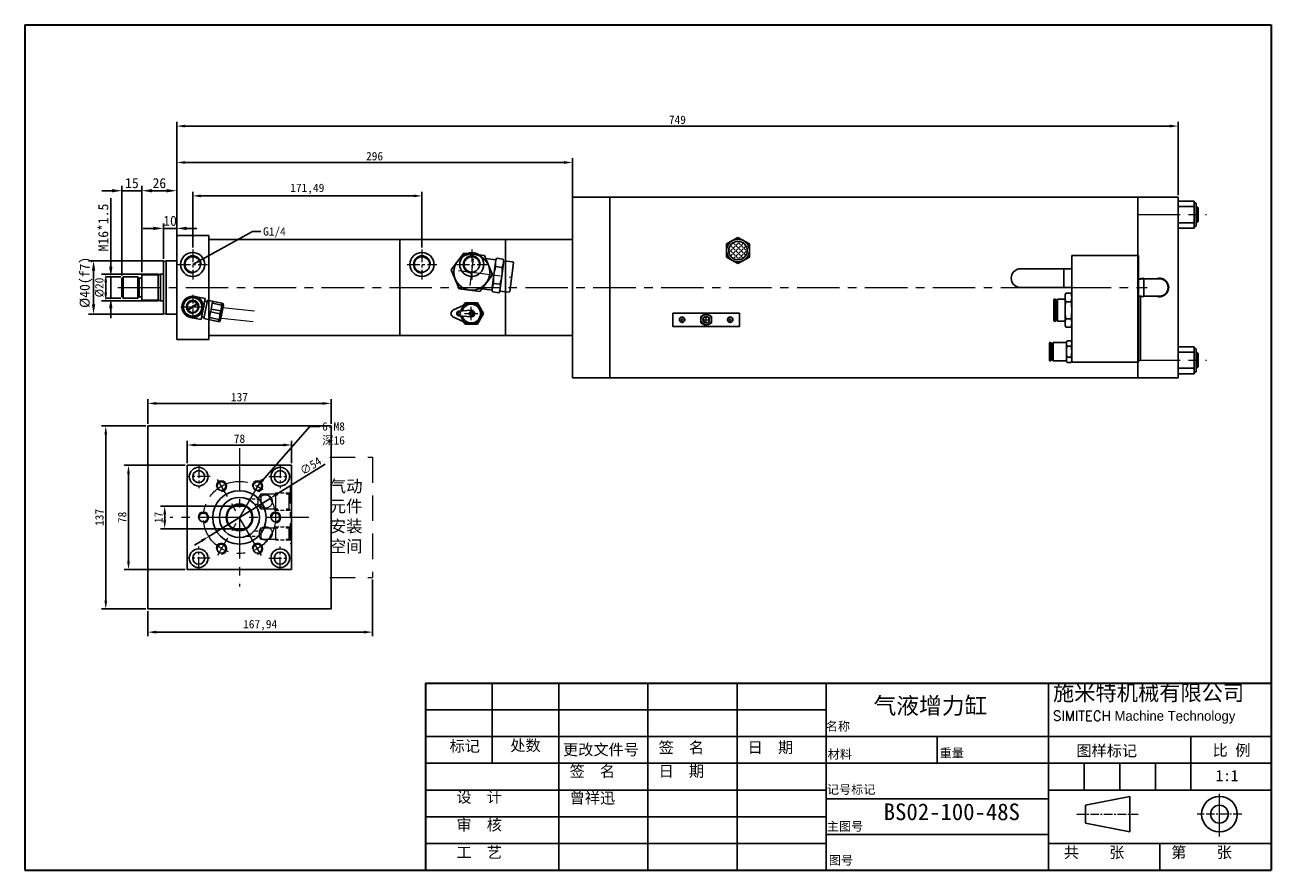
# Model space of a CAD drawing. Header units: millimetres. Extents: x 851 to 3615, y 7184 to 8197.
# Tile 6 of 6: x 2683 to 3615, y 7184 to 7816. Entities that reach past the tile are written whole.
import ezdxf

# ---------------------------------------------------------------- set-up
doc = ezdxf.new("R2010")
doc.units = ezdxf.units.MM
doc.header["$MEASUREMENT"] = 0
doc.linetypes.add('CENTER', pattern=[50.8, 31.75, -6.35, 6.35, -6.35])
doc.linetypes.add('DASHED', pattern=[19.05, 12.7, -6.35])
doc.layers.get('Defpoints').update_dxf_attribs({"lineweight": 25})
for name, color, linetype, lineweight in [('图层1', 7, 'Continuous', 25), ('图层2', 3, 'CENTER', 13), ('图层3', 2, 'Continuous', 13), ('图层4', 1, 'Continuous', 30), ('图层5', 5, 'DASHED', 13), ('图层7', 4, 'Continuous', 13)]:
    doc.layers.add(name, color=color, linetype=linetype, lineweight=lineweight)
doc.dimstyles.new('ISO-25', dxfattribs={"dimscale": 2, "dimtxt": 2.5, "dimasz": 2.5, "dimexe": 1.25, "dimexo": 0.625, "dimtad": 1, "dimtxsty": 'Standard', "dimcen": 2.5, "dimadec": 0, "dimazin": 0, "dimtfac": 1, "dimtmove": 0, "dimatfit": 3, "dimfxl": 0, "dimarcsym": 0})

# ---------------------------------------------------------------- blocks, each defined once
blk = doc.blocks.new('*D105')
at = {"layer": 'Defpoints', "color": 0, "transparency": 16777216}
for p in [(3545.9, 7740.41), (3545.9, 7687.12), (2796.9, 7656.62)]:
    blk.add_point(p, dxfattribs=at)
at = {"layer": '图层3', "color": 0, "lineweight": -2, "transparency": 16777216}
for p, q in [((2796.9, 7658.19), (2796.9, 7743.54)), ((2803.15, 7740.41), (3539.65, 7740.41)), ((3545.9, 7688.69), (3545.9, 7743.54))]:
    blk.add_line(p, q, dxfattribs=at)
at = {"layer": '图层3', "color": 0, "transparency": 16777216}
for points in [[(2803.15, 7741.45), (2803.15, 7739.37), (2796.9, 7740.41)], [(3539.65, 7741.45), (3539.65, 7739.37), (3545.9, 7740.41)]]:
    blk.add_solid(points, dxfattribs=at)
at = {"layer": '图层3', "color": 0, "transparency": 16777216, "insert": (3171.4, 7745.1), "char_height": 6.25, "attachment_point": 5}
blk.add_mtext('749', dxfattribs=at)
blk = doc.blocks.new('*D106')
at = {"layer": 'Defpoints', "color": 0, "transparency": 16777216}
for p in [(2760.82, 7486.55), (2804.82, 7486.55), (2804.82, 7408.55)]:
    blk.add_point(p, dxfattribs=at)
at = {"layer": '图层3', "color": 0, "lineweight": -2, "transparency": 16777216}
for p, q in [((2803.25, 7486.55), (2757.69, 7486.55)), ((2760.82, 7414.8), (2760.82, 7480.3)), ((2803.25, 7408.55), (2757.69, 7408.55))]:
    blk.add_line(p, q, dxfattribs=at)
at = {"layer": '图层3', "color": 0, "transparency": 16777216}
for points in [[(2759.78, 7480.3), (2761.86, 7480.3), (2760.82, 7486.55)], [(2759.78, 7414.8), (2761.86, 7414.8), (2760.82, 7408.55)]]:
    blk.add_solid(points, dxfattribs=at)
at = {"layer": '图层3', "color": 0, "transparency": 16777216, "insert": (2756.13, 7447.55), "char_height": 6.25, "attachment_point": 5, "rotation": 90}
blk.add_mtext('78', dxfattribs=at)
blk = doc.blocks.new('*D107')
at = {"layer": 'Defpoints', "color": 0, "transparency": 16777216}
for p in [(2788.9, 7639.62), (2734.68, 7599.62), (2788.9, 7599.62)]:
    blk.add_point(p, dxfattribs=at)
at = {"layer": '图层3', "color": 0, "lineweight": -2, "transparency": 16777216}
for p, q in [((2787.02, 7639.62), (2730.93, 7639.62)), ((2734.68, 7632.12), (2734.68, 7607.12)), ((2787.02, 7599.62), (2730.93, 7599.62))]:
    blk.add_line(p, q, dxfattribs=at)
at = {"layer": '图层3', "color": 0, "transparency": 16777216}
for points in [[(2733.43, 7632.12), (2735.93, 7632.12), (2734.68, 7639.62)], [(2733.43, 7607.12), (2735.93, 7607.12), (2734.68, 7599.62)]]:
    blk.add_solid(points, dxfattribs=at)
at = {"layer": '图层3', "color": 0, "transparency": 16777216, "insert": (2729.05, 7623.42), "char_height": 7.5, "attachment_point": 5, "rotation": 90}
blk.add_mtext('%%c40(f7)', dxfattribs=at)
blk = doc.blocks.new('*D108')
at = {"layer": 'Defpoints', "color": 0, "transparency": 16777216}
for p in [(2755.9, 7692.05), (2755.9, 7626.62), (2770.9, 7629.12)]:
    blk.add_point(p, dxfattribs=at)
at = {"layer": '图层3', "color": 0, "lineweight": -2, "transparency": 16777216}
for p, q in [((2748.4, 7692.05), (2740.9, 7692.05)), ((2755.9, 7628.5), (2755.9, 7695.8)), ((2770.9, 7692.05), (2755.9, 7692.05)), ((2770.9, 7631), (2770.9, 7695.8)), ((2778.4, 7692.05), (2785.9, 7692.05))]:
    blk.add_line(p, q, dxfattribs=at)
at = {"layer": '图层3', "color": 0, "transparency": 16777216}
for points in [[(2748.4, 7693.3), (2748.4, 7690.8), (2755.9, 7692.05)], [(2778.4, 7693.3), (2778.4, 7690.8), (2770.9, 7692.05)]]:
    blk.add_solid(points, dxfattribs=at)
at = {"layer": '图层3', "color": 0, "transparency": 16777216, "insert": (2763.4, 7697.68), "char_height": 7.5, "attachment_point": 5}
blk.add_mtext('15', dxfattribs=at)
blk = doc.blocks.new('*D109')
at = {"layer": 'Defpoints', "color": 0, "transparency": 16777216}
for p in [(2786.9, 7663.85), (2786.9, 7639.09), (2796.9, 7639.62)]:
    blk.add_point(p, dxfattribs=at)
at = {"layer": '图层3', "color": 0, "lineweight": -2, "transparency": 16777216}
for p, q in [((2779.4, 7663.85), (2771.9, 7663.85)), ((2786.9, 7640.96), (2786.9, 7667.6)), ((2796.9, 7663.85), (2786.9, 7663.85)), ((2796.9, 7641.5), (2796.9, 7667.6)), ((2804.4, 7663.85), (2811.9, 7663.85))]:
    blk.add_line(p, q, dxfattribs=at)
at = {"layer": '图层3', "color": 0, "transparency": 16777216}
for points in [[(2779.4, 7665.1), (2779.4, 7662.6), (2786.9, 7663.85)], [(2804.4, 7665.1), (2804.4, 7662.6), (2796.9, 7663.85)]]:
    blk.add_solid(points, dxfattribs=at)
at = {"layer": '图层3', "color": 0, "transparency": 16777216, "insert": (2791.9, 7669.48), "char_height": 7.5, "attachment_point": 5}
blk.add_mtext('10', dxfattribs=at)
blk = doc.blocks.new('*D110')
at = {"layer": 'Defpoints', "color": 0, "transparency": 16777216}
for p in [(2747.58, 7627.62), (2756.9, 7627.62), (2756.9, 7611.62)]:
    blk.add_point(p, dxfattribs=at)
at = {"layer": '图层3', "color": 0, "lineweight": -2, "transparency": 16777216}
for p, q in [((2747.58, 7635.12), (2747.58, 7686.37)), ((2755.02, 7627.62), (2743.83, 7627.62)), ((2747.58, 7611.62), (2747.58, 7627.62)), ((2755.02, 7611.62), (2743.83, 7611.62)), ((2747.58, 7604.12), (2747.58, 7596.62))]:
    blk.add_line(p, q, dxfattribs=at)
at = {"layer": '图层3', "color": 0, "transparency": 16777216}
for points in [[(2746.33, 7635.12), (2748.83, 7635.12), (2747.58, 7627.62)], [(2746.33, 7604.12), (2748.83, 7604.12), (2747.58, 7611.62)]]:
    blk.add_solid(points, dxfattribs=at)
at = {"layer": '图层3', "color": 0, "transparency": 16777216, "insert": (2741.96, 7664.5), "char_height": 7.5, "attachment_point": 5, "rotation": 90}
blk.add_mtext('M16*1.5', dxfattribs=at)
blk = doc.blocks.new('*D111')
at = {"layer": 'Defpoints', "color": 0, "transparency": 16777216}
for p in [(2796.9, 7692.05), (2796.9, 7639.62), (2770.9, 7629.12)]:
    blk.add_point(p, dxfattribs=at)
at = {"layer": '图层3', "color": 0, "lineweight": -2, "transparency": 16777216}
for p, q in [((2770.9, 7631), (2770.9, 7695.8)), ((2778.4, 7692.05), (2789.4, 7692.05)), ((2796.9, 7641.5), (2796.9, 7695.8))]:
    blk.add_line(p, q, dxfattribs=at)
at = {"layer": '图层3', "color": 0, "transparency": 16777216}
for points in [[(2778.4, 7693.3), (2778.4, 7690.8), (2770.9, 7692.05)], [(2789.4, 7693.3), (2789.4, 7690.8), (2796.9, 7692.05)]]:
    blk.add_solid(points, dxfattribs=at)
at = {"layer": '图层3', "color": 0, "transparency": 16777216, "insert": (2783.9, 7697.68), "char_height": 7.5, "attachment_point": 5}
blk.add_mtext('26', dxfattribs=at)
blk = doc.blocks.new('*D112')
at = {"layer": 'Defpoints', "color": 0, "transparency": 16777216}
for p in [(2784.77, 7629.62), (2743.78, 7609.62), (2784.77, 7609.62)]:
    blk.add_point(p, dxfattribs=at)
at = {"layer": '图层3', "color": 0, "lineweight": -2, "transparency": 16777216}
for p, q in [((2783.2, 7629.62), (2740.65, 7629.62)), ((2743.78, 7623.37), (2743.78, 7615.87)), ((2783.2, 7609.62), (2740.65, 7609.62))]:
    blk.add_line(p, q, dxfattribs=at)
at = {"layer": '图层3', "color": 0, "transparency": 16777216}
for points in [[(2742.74, 7623.37), (2744.82, 7623.37), (2743.78, 7629.62)], [(2742.74, 7615.87), (2744.82, 7615.87), (2743.78, 7609.62)]]:
    blk.add_solid(points, dxfattribs=at)
at = {"layer": '图层3', "color": 0, "transparency": 16777216, "insert": (2739.09, 7619.62), "char_height": 6.25, "attachment_point": 5, "rotation": 90}
blk.add_mtext('%%c20', dxfattribs=at)
blk = doc.blocks.new('*D113')
at = {"layer": 'Defpoints', "color": 0, "transparency": 16777216}
for p in [(2980.31, 7688.18), (2808.82, 7647.98), (2980.31, 7647.98)]:
    blk.add_point(p, dxfattribs=at)
at = {"layer": '图层3', "color": 0, "lineweight": -2, "transparency": 16777216}
for p, q in [((2808.82, 7649.54), (2808.82, 7691.31)), ((2980.31, 7649.54), (2980.31, 7691.31)), ((2815.07, 7688.18), (2974.06, 7688.18))]:
    blk.add_line(p, q, dxfattribs=at)
at = {"layer": '图层3', "color": 0, "transparency": 16777216}
for points in [[(2815.07, 7689.22), (2815.07, 7687.14), (2808.82, 7688.18)], [(2974.06, 7689.22), (2974.06, 7687.14), (2980.31, 7688.18)]]:
    blk.add_solid(points, dxfattribs=at)
at = {"layer": '图层3', "color": 0, "transparency": 16777216, "insert": (2894.56, 7693.39), "char_height": 6.25, "attachment_point": 5}
blk.add_mtext('171,49', dxfattribs=at)
blk = doc.blocks.new('*D114')
at = {"layer": 'Defpoints', "color": 0, "transparency": 16777216}
for p in [(3092.9, 7713.19), (3092.9, 7664.62), (2796.9, 7656.62)]:
    blk.add_point(p, dxfattribs=at)
at = {"layer": '图层3', "color": 0, "lineweight": -2, "transparency": 16777216}
for p, q in [((2796.9, 7658.19), (2796.9, 7716.31)), ((2803.15, 7713.19), (3086.65, 7713.19)), ((3092.9, 7666.19), (3092.9, 7716.31))]:
    blk.add_line(p, q, dxfattribs=at)
at = {"layer": '图层3', "color": 0, "transparency": 16777216}
for points in [[(2803.15, 7714.23), (2803.15, 7712.14), (2796.9, 7713.19)], [(3086.65, 7714.23), (3086.65, 7712.14), (3092.9, 7713.19)]]:
    blk.add_solid(points, dxfattribs=at)
at = {"layer": '图层3', "color": 0, "transparency": 16777216, "insert": (2944.9, 7717.87), "char_height": 6.25, "attachment_point": 5}
blk.add_mtext('296', dxfattribs=at)
blk = doc.blocks.new('*D115')
at = {"layer": 'Defpoints', "color": 0, "transparency": 16777216}
for p in [(2882.82, 7501.74), (2804.82, 7486.55), (2882.82, 7486.55)]:
    blk.add_point(p, dxfattribs=at)
at = {"layer": '图层3', "color": 0, "lineweight": -2, "transparency": 16777216}
for p, q in [((2804.82, 7488.11), (2804.82, 7504.86)), ((2882.82, 7488.11), (2882.82, 7504.86)), ((2811.07, 7501.74), (2876.57, 7501.74))]:
    blk.add_line(p, q, dxfattribs=at)
at = {"layer": '图层3', "color": 0, "transparency": 16777216}
for points in [[(2811.07, 7502.78), (2811.07, 7500.7), (2804.82, 7501.74)], [(2876.57, 7502.78), (2876.57, 7500.7), (2882.82, 7501.74)]]:
    blk.add_solid(points, dxfattribs=at)
at = {"layer": '图层3', "color": 0, "transparency": 16777216, "insert": (2843.82, 7506.43), "char_height": 6.25, "attachment_point": 5}
blk.add_mtext('78', dxfattribs=at)
blk = doc.blocks.new('*D116')
at = {"layer": 'Defpoints', "color": 0, "transparency": 16777216}
for p in [(2775.32, 7532.86), (2775.32, 7516.05), (2912.32, 7516.05)]:
    blk.add_point(p, dxfattribs=at)
at = {"layer": '图层3', "color": 0, "lineweight": -2, "transparency": 16777216}
for p, q in [((2775.32, 7517.61), (2775.32, 7535.98)), ((2906.07, 7532.86), (2781.57, 7532.86)), ((2912.32, 7517.61), (2912.32, 7535.98))]:
    blk.add_line(p, q, dxfattribs=at)
at = {"layer": '图层3', "color": 0, "transparency": 16777216}
for points in [[(2781.57, 7533.9), (2781.57, 7531.82), (2775.32, 7532.86)], [(2906.07, 7533.9), (2906.07, 7531.82), (2912.32, 7532.86)]]:
    blk.add_solid(points, dxfattribs=at)
at = {"layer": '图层3', "color": 0, "transparency": 16777216, "insert": (2843.82, 7537.55), "char_height": 6.25, "attachment_point": 5}
blk.add_mtext('137', dxfattribs=at)
blk = doc.blocks.new('*D117')
at = {"layer": 'Defpoints', "color": 0, "transparency": 16777216}
for p in [(2775.32, 7516.05), (2743.82, 7379.05), (2775.32, 7379.05)]:
    blk.add_point(p, dxfattribs=at)
at = {"layer": '图层3', "color": 0, "lineweight": -2, "transparency": 16777216}
for p, q in [((2773.75, 7516.05), (2740.7, 7516.05)), ((2743.82, 7509.8), (2743.82, 7385.3)), ((2773.75, 7379.05), (2740.7, 7379.05))]:
    blk.add_line(p, q, dxfattribs=at)
at = {"layer": '图层3', "color": 0, "transparency": 16777216}
for points in [[(2742.78, 7509.8), (2744.86, 7509.8), (2743.82, 7516.05)], [(2742.78, 7385.3), (2744.86, 7385.3), (2743.82, 7379.05)]]:
    blk.add_solid(points, dxfattribs=at)
at = {"layer": '图层3', "color": 0, "transparency": 16777216, "insert": (2739.13, 7447.55), "char_height": 6.25, "attachment_point": 5, "rotation": 90}
blk.add_mtext('137', dxfattribs=at)
blk = doc.blocks.new('*D118')
at = {"layer": 'Defpoints', "color": 0, "transparency": 16777216}
for p in [(2866.76, 7461.78), (2820.87, 7433.32)]:
    blk.add_point(p, dxfattribs=at)
at = {"layer": '图层3', "color": 0, "lineweight": -2, "transparency": 16777216}
for p, q in [((2907.93, 7487.32), (2872.07, 7465.08)), ((2820.87, 7433.32), (2866.76, 7461.78)), ((2815.56, 7430.02), (2810.25, 7426.73))]:
    blk.add_line(p, q, dxfattribs=at)
at = {"layer": '图层3', "color": 0, "transparency": 16777216}
for points in [[(2871.52, 7465.96), (2872.62, 7464.19), (2866.76, 7461.78)], [(2815.01, 7430.91), (2816.11, 7429.14), (2820.87, 7433.32)]]:
    blk.add_solid(points, dxfattribs=at)
at = {"layer": '图层3', "color": 0, "transparency": 16777216, "insert": (2897.05, 7486.09), "char_height": 6.25, "attachment_point": 5, "rotation": 31.81261}
blk.add_mtext('∅54', dxfattribs=at)
blk = doc.blocks.new('*D119')
at = {"layer": 'Defpoints', "color": 0, "transparency": 16777216}
for p in [(2787.92, 7456.05), (2839.57, 7456.05), (2839.57, 7439.05)]:
    blk.add_point(p, dxfattribs=at)
at = {"layer": '图层3', "color": 0, "lineweight": -2, "transparency": 16777216}
for p, q in [((2838.01, 7456.05), (2784.79, 7456.05)), ((2787.92, 7445.3), (2787.92, 7449.8)), ((2838.01, 7439.05), (2784.79, 7439.05))]:
    blk.add_line(p, q, dxfattribs=at)
at = {"layer": '图层3', "color": 0, "transparency": 16777216}
for points in [[(2786.87, 7449.8), (2788.96, 7449.8), (2787.92, 7456.05)], [(2786.87, 7445.3), (2788.96, 7445.3), (2787.92, 7439.05)]]:
    blk.add_solid(points, dxfattribs=at)
at = {"layer": '图层3', "color": 0, "transparency": 16777216, "insert": (2783.23, 7447.55), "char_height": 6.25, "attachment_point": 5, "rotation": 90}
blk.add_mtext('17', dxfattribs=at)
blk = doc.blocks.new('*D120')
at = {"layer": 'Defpoints', "color": 0, "transparency": 16777216}
for p in [(2943.25, 7402.55), (2775.32, 7379.05), (2943.25, 7361.69)]:
    blk.add_point(p, dxfattribs=at)
at = {"layer": '图层3', "color": 0, "lineweight": -2, "transparency": 16777216}
for p, q in [((2943.25, 7400.99), (2943.25, 7358.56)), ((2775.32, 7377.49), (2775.32, 7358.56)), ((2781.57, 7361.69), (2937, 7361.69))]:
    blk.add_line(p, q, dxfattribs=at)
at = {"layer": '图层3', "color": 0, "transparency": 16777216}
for points in [[(2781.57, 7362.73), (2781.57, 7360.65), (2775.32, 7361.69)], [(2937, 7362.73), (2937, 7360.65), (2943.25, 7361.69)]]:
    blk.add_solid(points, dxfattribs=at)
at = {"layer": '图层3', "color": 0, "transparency": 16777216, "insert": (2859.29, 7366.9), "char_height": 6.25, "attachment_point": 5}
blk.add_mtext('167,94', dxfattribs=at)

msp = doc.modelspace()

# ---------------------------------------------------------------- hatches: boundary and pattern name
at = {"layer": '图层7'}
h = msp.add_hatch(dxfattribs=at)
h.set_pattern_fill('ANGLE', color=256, scale=0.4, angle=-45, style=0)
h.set_pattern_definition([(315, (3857.2257, 7696.4654), (1.975656, 1.975656), [2.032, -0.762]), (45, (3857.2257, 7696.4654), (-1.975656, 1.975656), [2.032, -0.762])])
h.paths.add_polyline_path([(3209.79, 7647.284, 1), (3223.64, 7647.284, 1)])

# ---------------------------------------------------------------- linework, layer by layer
at = {"layer": '图层1'}
for p, q in [((3092.9, 7552.125), (3092.9, 7687.125)), ((3092.9, 7687.125), (3120.9, 7687.125)), ((3120.9, 7687.125), (3515.9, 7687.125)), ((3120.9, 7552.125), (3120.9, 7687.125)), ((3515.9, 7552.125), (3515.9, 7687.125)), ((3545.9, 7687.125), (3515.9, 7687.125)), ((3545.9, 7687.125), (3545.9, 7587.725)), ((3545.9, 7684.125), (3557.9, 7684.125)), ((3557.9, 7684.125), (3557.9, 7664.125)), ((3558.4, 7683.125), (3558.4, 7683.125)), ((3559.4, 7682.125), (3559.4, 7666.125)), ((3092.9, 7674.625), (3092.9, 7564.625)), ((3545.9, 7680.125), (3557.9, 7680.125)), ((3559.4, 7680.125), (3559.9, 7680.125)), ((3559.9, 7680.125), (3559.9, 7668.125)), ((3559.9, 7680.125), (3560.9, 7679.125)), ((3560.9, 7679.125), (3560.9, 7669.125)), ((3092.9, 7664.625), (3092.9, 7574.625)), ((3545.9, 7668.125), (3557.9, 7668.125)), ((3545.9, 7664.125), (3557.9, 7664.125)), ((3558.4, 7665.125), (3558.4, 7665.125)), ((3559.4, 7668.125), (3559.9, 7668.125)), ((3560.9, 7669.125), (3559.9, 7668.125)), ((2796.9, 7658.625), (2820.9, 7658.625)), ((2796.9, 7658.625), (2796.9, 7619.625)), ((2820.9, 7658.625), (2820.9, 7580.625)), ((2820.9, 7655.625), (2963.9, 7655.625)), ((2963.9, 7655.625), (3092.9, 7655.625)), ((2963.9, 7583.625), (2963.9, 7655.625)), ((3042.9, 7583.625), (3042.9, 7655.625)), ((3216.715, 7657.099), (3208.215, 7652.191)), ((3225.215, 7652.191), (3216.715, 7657.099)), ((3011.529, 7645.394), (3002.127, 7632.96)), ((3026.998, 7643.469), (3011.529, 7645.394)), ((3033.065, 7629.11), (3026.998, 7643.469)), ((3208.215, 7652.191), (3208.215, 7642.376)), ((3225.215, 7642.376), (3225.215, 7652.191)), ((3466.4, 7643.625), (3466.4, 7563.625)), ((3466.4, 7643.625), (3516.4, 7643.625)), ((3516.4, 7643.625), (3516.4, 7563.625)), ((2786.9, 7639.089), (2788.9, 7639.625)), ((2786.9, 7639.089), (2786.9, 7619.625)), ((2788.9, 7639.625), (2788.9, 7599.625)), ((2788.9, 7639.625), (2796.9, 7639.625)), ((3035.691, 7640.287), (3027.934, 7641.252)), ((3035.285, 7638.434), (3032.932, 7619.527)), ((3035.285, 7638.434), (3035.285, 7638.433)), ((3040.35, 7634.603), (3035.389, 7635.22)), ((3041.135, 7640.905), (3036.173, 7641.522)), ((3041.239, 7637.693), (3038.886, 7618.786)), ((3041.239, 7637.693), (3041.239, 7637.692)), ((3048.28, 7638.72), (3041.299, 7639.589)), ((3046.018, 7616.498), (3048.714, 7638.162)), ((3048.28, 7638.72), (3048.714, 7638.162)), ((3208.215, 7642.376), (3216.715, 7637.469)), ((3216.715, 7637.469), (3225.215, 7642.376)), ((2756.9, 7627.625), (2755.9, 7626.625)), ((2755.9, 7626.625), (2755.9, 7612.625)), ((2756.9, 7627.625), (2767.9, 7627.625)), ((2756.9, 7627.625), (2756.9, 7611.625)), ((2768.607, 7626.918), (2767.9, 7627.625)), ((2767.9, 7627.625), (2767.9, 7611.625)), ((2768.9, 7626.714), (2768.9, 7612.625)), ((2769.314, 7626.625), (2770.4, 7626.625)), ((2770.9, 7610.125), (2770.9, 7629.125)), ((2782.9, 7629.125), (2770.9, 7629.125)), ((2782.9, 7629.125), (2784.766, 7629.625)), ((2782.9, 7629.125), (2782.9, 7610.125)), ((2784.766, 7629.625), (2784.766, 7609.625)), ((2784.766, 7629.625), (2786.9, 7629.625)), ((3002.127, 7632.96), (3008.194, 7618.6)), ((3023.663, 7616.675), (3033.065, 7629.11)), ((3034.108, 7628.981), (3034.108, 7628.979)), ((3040.062, 7628.24), (3040.062, 7628.238)), ((3428.09, 7633.625), (3466.4, 7633.625)), ((3460.4, 7633.625), (3460.4, 7619.625)), ((3516.4, 7626.125), (3520.4, 7626.625)), ((3520.4, 7626.625), (3520.4, 7612.625)), ((3520.4, 7626.125), (3531.9, 7626.125)), ((2786.9, 7619.625), (2786.9, 7600.161)), ((2796.9, 7580.625), (2796.9, 7619.625)), ((3008.194, 7618.6), (3023.663, 7616.675)), ((3032.871, 7617.63), (3025.115, 7618.595)), ((3032.932, 7619.527), (3032.932, 7619.526)), ((3037.998, 7615.696), (3033.036, 7616.314)), ((3038.782, 7621.998), (3033.82, 7622.616)), ((3045.46, 7616.063), (3038.48, 7616.932)), ((3038.886, 7618.786), (3038.886, 7618.785)), ((3046.018, 7616.498), (3045.46, 7616.063)), ((3428.09, 7619.625), (3466.4, 7619.625)), ((2755.9, 7612.625), (2756.9, 7611.625)), ((2756.9, 7611.625), (2767.9, 7611.625)), ((2768.607, 7612.332), (2767.9, 7611.625)), ((2769.314, 7612.625), (2770.4, 7612.625)), ((2782.9, 7610.125), (2770.9, 7610.125)), ((2782.9, 7610.125), (2784.766, 7609.625)), ((2784.766, 7609.625), (2786.9, 7609.625)), ((2805.234, 7602.964), (2812.185, 7607.604)), ((2805.456, 7602.632), (2812.407, 7607.272)), ((2810.385, 7612.964), (2818.23, 7611.4)), ((2815.102, 7595.708), (2818.23, 7611.4)), ((2817.259, 7596.298), (2819.996, 7610.028)), ((2817.839, 7609.438), (2819.801, 7609.047)), ((2819.996, 7610.028), (2831.568, 7607.721)), ((2823.439, 7607.79), (2822.581, 7603.483)), ((2824.227, 7609.184), (2823.439, 7607.79)), ((2823.439, 7607.79), (2830.726, 7606.337)), ((2831.761, 7606.131), (2829.619, 7595.385)), ((2830.726, 7606.337), (2829.867, 7602.03)), ((2830.533, 7607.927), (2830.726, 7606.337)), ((2831.568, 7607.721), (2831.761, 7606.131)), ((3003.895, 7602.837), (3013.812, 7607.383)), ((3012.526, 7608.11), (3011.493, 7606.32)), ((3021.764, 7608.11), (3012.526, 7608.11)), ((3026.383, 7600.11), (3021.764, 7608.11)), ((3453.2, 7610.775), (3452.9, 7610.475)), ((3452.9, 7610.475), (3452.9, 7594.775)), ((3453.2, 7610.775), (3453.2, 7594.475)), ((3453.2, 7610.775), (3454.1, 7610.775)), ((3454.1, 7610.775), (3454.1, 7594.475)), ((3454.1, 7610.775), (3454.4, 7610.475)), ((3454.4, 7610.475), (3454.4, 7594.775)), ((3454.4, 7609.625), (3455.4, 7609.625)), ((3455.7, 7610.775), (3455.4, 7610.475)), ((3455.4, 7610.475), (3455.4, 7594.775)), ((3455.7, 7610.775), (3461.4, 7610.775)), ((3455.7, 7610.775), (3455.7, 7594.475)), ((3461.4, 7612.151), (3461.4, 7593.098)), ((3465.9, 7615.326), (3461.9, 7615.326)), ((3465.9, 7608.976), (3461.9, 7608.976)), ((3466.4, 7612.151), (3466.4, 7593.098)), ((3516.4, 7613.125), (3520.4, 7612.625)), ((3517.9, 7564.625), (3517.9, 7612.937)), ((3520.4, 7613.125), (3531.9, 7613.125)), ((2786.9, 7600.161), (2788.9, 7599.625)), ((2788.9, 7599.625), (2796.9, 7599.625)), ((2807.256, 7597.273), (2815.102, 7595.708)), ((2815.493, 7597.67), (2817.454, 7597.279)), ((2822.156, 7601.351), (2821.297, 7597.044)), ((2821.49, 7595.454), (2821.297, 7597.044)), ((2821.297, 7597.044), (2828.584, 7595.592)), ((2822.498, 7601.957), (2822.156, 7601.351)), ((2822.156, 7601.351), (2829.442, 7599.899)), ((2822.664, 7602.792), (2822.498, 7601.957)), ((2822.664, 7602.792), (2822.581, 7603.483)), ((2822.581, 7603.483), (2829.867, 7602.03)), ((2829.442, 7599.899), (2828.584, 7595.592)), ((2829.525, 7601.424), (2829.358, 7600.59)), ((2829.358, 7600.59), (2829.442, 7599.899)), ((2829.525, 7601.424), (2829.867, 7602.03)), ((3003.895, 7597.383), (3013.812, 7592.838)), ((3008.005, 7601.905), (3016.951, 7602.603)), ((3008.005, 7598.316), (3016.951, 7597.618)), ((3021.764, 7592.11), (3026.383, 7600.11)), ((3167.9, 7600.496), (3217.9, 7600.496)), ((3167.9, 7590.496), (3167.9, 7600.496)), ((3217.9, 7590.496), (3217.9, 7600.496)), ((2817.259, 7596.298), (2828.831, 7593.991)), ((2827.796, 7594.197), (2828.584, 7595.592)), ((2828.831, 7593.991), (2829.619, 7595.385)), ((3011.493, 7593.901), (3012.526, 7592.11)), ((3012.526, 7592.11), (3021.764, 7592.11)), ((3167.9, 7590.496), (3217.9, 7590.496)), ((3453.2, 7594.475), (3452.9, 7594.775)), ((3453.2, 7594.475), (3454.1, 7594.475)), ((3454.4, 7594.775), (3454.1, 7594.475)), ((3454.4, 7595.625), (3455.4, 7595.625)), ((3455.4, 7594.775), (3455.7, 7594.475)), ((3455.7, 7594.475), (3461.4, 7594.475)), ((3465.9, 7596.274), (3461.9, 7596.274)), ((3465.9, 7589.923), (3461.9, 7589.923)), ((3545.9, 7552.125), (3545.9, 7587.725)), ((2796.9, 7580.625), (2820.9, 7580.625)), ((2820.9, 7583.625), (2963.9, 7583.625)), ((2963.9, 7583.625), (3092.9, 7583.625)), ((3092.9, 7564.625), (3092.9, 7579.625)), ((3450.063, 7578.425), (3449.663, 7578.025)), ((3450.063, 7578.425), (3450.063, 7564.825)), ((3450.063, 7578.425), (3450.763, 7578.425)), ((3450.763, 7578.425), (3450.763, 7564.825)), ((3450.763, 7578.425), (3451.163, 7578.025)), ((3452.563, 7578.425), (3452.163, 7578.025)), ((3452.563, 7578.425), (3462.463, 7578.425)), ((3452.563, 7578.425), (3452.563, 7564.825)), ((3465.9, 7579.708), (3462.9, 7579.708)), ((3449.663, 7578.025), (3449.663, 7565.225)), ((3451.163, 7578.025), (3451.163, 7565.225)), ((3451.163, 7577.125), (3452.163, 7577.125)), ((3452.163, 7578.025), (3452.163, 7565.225)), ((3462.4, 7577.706), (3462.4, 7565.543)), ((3465.9, 7575.666), (3462.9, 7575.666)), ((3545.9, 7575.125), (3557.9, 7575.125)), ((3545.9, 7571.125), (3557.9, 7571.125)), ((3557.9, 7555.125), (3557.9, 7575.125)), ((3558.4, 7574.125), (3558.4, 7574.125)), ((3559.4, 7557.125), (3559.4, 7573.125)), ((3559.4, 7571.125), (3559.9, 7571.125)), ((3559.9, 7559.125), (3559.9, 7571.125)), ((3560.9, 7570.125), (3559.9, 7571.125)), ((3560.9, 7560.125), (3560.9, 7570.125)), ((3450.063, 7564.825), (3449.663, 7565.225)), ((3450.063, 7564.825), (3450.763, 7564.825)), ((3451.163, 7565.225), (3450.763, 7564.825)), ((3451.163, 7566.125), (3452.163, 7566.125)), ((3452.563, 7564.825), (3452.163, 7565.225)), ((3452.563, 7564.825), (3462.463, 7564.825)), ((3465.9, 7567.583), (3462.9, 7567.583)), ((3465.9, 7563.542), (3462.9, 7563.542)), ((3466.4, 7563.625), (3516.4, 7563.625)), ((3559.9, 7559.125), (3560.9, 7560.125)), ((3092.9, 7552.125), (3120.9, 7552.125)), ((3120.9, 7552.125), (3120.9, 7557.125)), ((3120.9, 7552.125), (3515.9, 7552.125)), ((3545.9, 7552.125), (3515.9, 7552.125)), ((3545.9, 7559.125), (3557.9, 7559.125)), ((3545.9, 7555.125), (3557.9, 7555.125)), ((3558.4, 7556.125), (3558.4, 7556.125)), ((3559.4, 7559.125), (3559.9, 7559.125)), ((2804.817, 7408.552), (2804.817, 7486.552)), ((2804.817, 7486.552), (2882.817, 7486.552)), ((2882.817, 7408.552), (2882.817, 7486.552)), ((2848.06, 7456.052), (2839.574, 7456.052)), ((2848.06, 7439.052), (2839.574, 7439.052)), ((2804.817, 7408.552), (2882.817, 7408.552)), ((3032.89, 7323.438), (3032.89, 7263.516)), ((3082.825, 7323.438), (3082.825, 7183.62)), ((3149.405, 7323.438), (3149.405, 7183.62)), ((3215.986, 7323.438), (3215.986, 7183.62)), ((3282.566, 7323.438), (3282.566, 7183.62)), ((3449.016, 7323.438), (3449.016, 7183.62)), ((2982.955, 7303.464), (3282.566, 7303.464)), ((2982.955, 7283.49), (3615.466, 7283.49)), ((3365.791, 7283.49), (3365.791, 7263.516)), ((3555.544, 7283.49), (3555.544, 7243.542)), ((2982.955, 7263.516), (3615.466, 7263.516)), ((3475.648, 7263.516), (3475.648, 7243.542)), ((3502.28, 7263.516), (3502.28, 7243.542)), ((3528.912, 7263.516), (3528.912, 7243.542)), ((2982.955, 7243.542), (3282.566, 7243.542)), ((3449.016, 7243.542), (3615.466, 7243.542)), ((3282.566, 7236.884), (3449.016, 7236.884)), ((3476.545, 7232.144), (3509.835, 7238.802)), ((3509.835, 7238.802), (3509.835, 7212.17)), ((3476.545, 7232.144), (3476.545, 7218.828)), ((2982.955, 7223.568), (3282.566, 7223.568)), ((3476.545, 7218.828), (3509.835, 7212.17)), ((3282.566, 7210.252), (3449.016, 7210.252)), ((2982.955, 7203.594), (3282.566, 7203.594)), ((3449.016, 7203.594), (3615.466, 7203.594)), ((3532.241, 7203.594), (3532.241, 7183.62))]:
    msp.add_line(p, q, dxfattribs=at)
for points in [[(2816.666, 7603.554), (2814.098, 7611.131), (2806.252, 7612.695), (2800.975, 7606.682), (2803.543, 7599.106), (2811.389, 7597.542)], [(3196.9, 7597.806), (3192.9, 7600.115), (3188.9, 7597.806), (3188.9, 7593.187), (3192.9, 7590.877), (3196.9, 7593.187)], [(2775.317, 7516.052), (2912.317, 7516.052), (2912.317, 7379.052), (2775.317, 7379.052)]]:
    msp.add_lwpolyline(points, close=True, dxfattribs=at)
for centre, radius in [((3216.715, 7647.284), 8.5), ((3216.715, 7647.284), 6.925), ((2808.82, 7636.835), 9), ((2980.309, 7636.835), 9), ((3017.596, 7631.035), 13.5), ((3017.596, 7636.835), 9), ((2808.82, 7636.835), 5.8), ((2980.309, 7636.835), 5.8), ((3017.596, 7636.835), 5.8), ((2808.82, 7605.118), 8), ((2808.82, 7605.118), 6.928), ((2808.82, 7605.118), 4.578), ((2808.82, 7605.118), 4.25), ((2808.82, 7605.118), 4.183), ((3008.145, 7600.11), 1), ((3017.145, 7600.11), 1.5), ((3174.9, 7595.496), 2), ((3192.9, 7595.496), 4), ((3192.9, 7595.496), 2.5), ((3210.9, 7595.496), 2), ((2813.317, 7478.052), 7), ((2874.317, 7478.052), 7), ((2813.317, 7478.052), 4.5), ((2874.317, 7478.052), 4.5), ((2843.817, 7447.552), 20), ((2830.317, 7470.934), 3.3), ((2857.317, 7470.934), 3.3), ((2843.817, 7447.552), 15), ((2843.817, 7447.552), 10), ((2843.817, 7447.552), 9.5), ((2816.817, 7447.552), 3.3), ((2870.817, 7447.552), 3.3), ((2813.317, 7417.052), 7), ((2813.317, 7417.052), 4.5), ((2830.317, 7424.169), 3.3), ((2857.317, 7424.169), 3.3), ((2874.317, 7417.052), 7), ((2874.317, 7417.052), 4.5), ((3576.834, 7225.486), 13.316), ((3576.834, 7225.486), 6.658)]:
    msp.add_circle(centre, radius, dxfattribs=at)
for centre, radius, start, end in [((3558.4, 7683.625), 0.5, 180, 270), ((3558.4, 7682.125), 1, 0, 90), ((3558.4, 7664.625), 0.5, 90, 180), ((3558.4, 7666.125), 1, 270, 0), ((3074.381, 7623.968), 40.583, 163.90312, 181.90947), ((3045.539, 7637.157), 10.333, 155.009744, 190.802847), ((2999.79, 7633.251), 40.583, 343.90312, 1.90947), ((3030.984, 7638.968), 10.333, 335.009744, 10.802847), ((2769.314, 7627.625), 1, 225, 270), ((2770.4, 7627.125), 0.5, 270, 0), ((3428.09, 7626.625), 7, 90, 270), ((3531.9, 7619.625), 7, 248.213211, 111.786789), ((3531.9, 7619.625), 6.5, 270, 90), ((3043.186, 7618.25), 10.333, 155.009744, 190.802847), ((3028.632, 7620.062), 10.333, 335.009744, 10.802847), ((2769.314, 7611.625), 1, 90, 135), ((2770.4, 7612.125), 0.5, 0, 90), ((2808.82, 7605.118), 8, 78.724852, 258.724852), ((3017.145, 7600.11), 8, 193.749113, 166.250887), ((3017.145, 7600.11), 7, 196.463989, 163.536011), ((3471.733, 7612.151), 10.333, 162.103449, 197.896551), ((3501.983, 7602.625), 40.583, 170.996825, 189.003175), ((3456.066, 7612.151), 10.333, 342.103449, 17.896551), ((3425.816, 7602.625), 40.583, 350.996825, 9.003175), ((3005.145, 7600.11), 3, 114.624318, 245.375682), ((3008.145, 7600.11), 1.8, 94.460844, 265.539156), ((3017.145, 7600.11), 2.5, 265.539156, 94.460844), ((3471.733, 7593.098), 10.333, 162.103449, 197.896551), ((3456.066, 7593.098), 10.333, 342.103449, 17.896551), ((3466.733, 7577.687), 4.333, 152.201937, 207.798063), ((3462.067, 7577.687), 4.333, 332.201937, 27.798063), ((3478.983, 7571.625), 16.583, 165.894646, 194.105354), ((3449.816, 7571.625), 16.583, 345.894646, 14.105354), ((3558.4, 7574.625), 0.5, 180, 270), ((3558.4, 7573.125), 1, 0, 90), ((3466.733, 7565.562), 4.333, 152.201937, 207.798063), ((3462.067, 7565.562), 4.333, 332.201937, 27.798063), ((3558.4, 7555.625), 0.5, 90, 180), ((3558.4, 7557.125), 1, 270, 0)]:
    msp.add_arc(centre, radius, start, end, dxfattribs=at)
at = {"layer": '图层2'}
for p, q in [((3515.684, 7674.125), (3567.161, 7674.125)), ((3016.361, 7621.111), (3018.831, 7640.958)), ((3007.673, 7632.27), (3047.366, 7627.33)), ((2752.877, 7619.625), (3522.794, 7619.625)), ((2799.91, 7605.118), (2817.731, 7605.118)), ((3012.145, 7600.11), (3022.145, 7600.11)), ((3017.145, 7595.11), (3017.145, 7605.11)), ((3174.9, 7592.996), (3174.9, 7597.996)), ((3192.9, 7592.996), (3192.9, 7597.996)), ((3210.9, 7592.996), (3210.9, 7597.996)), ((3172.4, 7595.496), (3177.4, 7595.496)), ((3190.4, 7595.496), (3195.4, 7595.496)), ((3208.4, 7595.496), (3213.4, 7595.496)), ((3515.684, 7565.125), (3567.161, 7565.125)), ((2843.817, 7499.336), (2843.817, 7395.767)), ((2860.235, 7419.115), (2827.399, 7475.989)), ((2860.235, 7475.989), (2827.399, 7419.115)), ((2895.602, 7447.552), (2792.032, 7447.552)), ((3576.834, 7208.841), (3576.834, 7242.131))]:
    msp.add_line(p, q, dxfattribs=at)
at = {"layer": '图层2', "ltscale": 0.3}
for p, q in [((2808.82, 7647.982), (2808.82, 7625.687)), ((2980.309, 7647.982), (2980.309, 7625.687)), ((3017.596, 7647.982), (3017.596, 7625.687)), ((2797.673, 7636.835), (2819.968, 7636.835)), ((2969.162, 7636.835), (2991.457, 7636.835)), ((3006.449, 7636.835), (3028.743, 7636.835)), ((2813.317, 7486.693), (2813.317, 7469.41)), ((2874.317, 7486.693), (2874.317, 7469.41)), ((2821.958, 7478.052), (2804.676, 7478.052)), ((2865.676, 7478.052), (2882.958, 7478.052)), ((2813.317, 7408.41), (2813.317, 7425.693)), ((2874.317, 7408.41), (2874.317, 7425.693)), ((2821.958, 7417.052), (2804.676, 7417.052)), ((2865.676, 7417.052), (2882.958, 7417.052))]:
    msp.add_line(p, q, dxfattribs=at)
at = {"layer": '图层2', "ltscale": 0.2}
for p, q in [((2808.82, 7614.029), (2808.82, 7596.208)), ((3470.136, 7225.486), (3516.172, 7225.486)), ((3593.479, 7225.486), (3560.189, 7225.486))]:
    msp.add_line(p, q, dxfattribs=at)
at = {"layer": '图层2'}
msp.add_circle((2843.817, 7447.552), 27, dxfattribs=at)
at = {"layer": '图层4'}
for p, q in [((2683.345, 7816.13), (3615.466, 7816.13)), ((2683.345, 7816.13), (2683.345, 7183.62)), ((3615.466, 7816.13), (3615.466, 7183.62)), ((2982.955, 7323.438), (3615.466, 7323.438)), ((2982.955, 7323.438), (2982.955, 7183.62)), ((2683.345, 7183.62), (3615.466, 7183.62)), ((2982.955, 7183.62), (3615.466, 7183.62))]:
    msp.add_line(p, q, dxfattribs=at)
at = {"layer": '图层5', "ltscale": 1.5}
for p, q in [((2911.317, 7492.552), (2943.253, 7492.552)), ((2943.253, 7492.552), (2943.253, 7402.552)), ((2911.317, 7402.552), (2943.253, 7402.552))]:
    msp.add_line(p, q, dxfattribs=at)
at = {"layer": '图层5'}
for p, q in [((2881.817, 7470.552), (2881.817, 7448.552)), ((2859.817, 7465.252), (2857.681, 7461.552)), ((2857.681, 7461.552), (2857.681, 7457.552)), ((2859.817, 7453.852), (2857.681, 7457.552)), ((2859.817, 7465.252), (2859.817, 7453.852)), ((2859.817, 7465.252), (2880.817, 7465.252)), ((2870.817, 7466.052), (2870.817, 7453.052)), ((2880.817, 7465.252), (2881.817, 7466.252)), ((2880.817, 7465.252), (2880.817, 7453.852)), ((2859.817, 7453.852), (2880.817, 7453.852)), ((2880.817, 7453.852), (2881.817, 7452.852)), ((2859.817, 7439.802), (2858.518, 7437.552)), ((2859.817, 7439.802), (2859.817, 7431.302)), ((2859.817, 7439.802), (2880.817, 7439.802)), ((2870.817, 7440.452), (2870.817, 7430.652)), ((2880.817, 7439.802), (2881.817, 7440.802)), ((2880.817, 7439.802), (2880.817, 7431.302)), ((2881.817, 7443.052), (2882.817, 7443.052)), ((2881.817, 7443.052), (2881.817, 7428.052)), ((2858.518, 7437.552), (2858.518, 7433.552)), ((2859.817, 7431.302), (2858.518, 7433.552)), ((2859.817, 7431.302), (2880.817, 7431.302)), ((2880.817, 7431.302), (2881.817, 7430.302)), ((2881.817, 7428.052), (2882.817, 7428.052))]:
    msp.add_line(p, q, dxfattribs=at)
at = {"layer": '图层5', "ltscale": 0.2}
for p, q in [((2881.817, 7470.552), (2882.817, 7470.552)), ((2849.202, 7461.552), (2857.681, 7461.552)), ((2854.997, 7457.552), (2857.681, 7457.552)), ((2870.817, 7466.052), (2881.617, 7466.052)), ((2870.817, 7453.052), (2881.617, 7453.052)), ((2881.817, 7448.552), (2882.817, 7448.552)), ((2870.817, 7440.452), (2881.467, 7440.452)), ((2849.202, 7433.552), (2858.518, 7433.552)), ((2854.997, 7437.552), (2858.518, 7437.552)), ((2870.817, 7430.652), (2881.467, 7430.652))]:
    msp.add_line(p, q, dxfattribs=at)
at = {"layer": '图层5'}
for centre in [(2863.317, 7459.552), (2863.317, 7435.552)]:
    msp.add_circle(centre, 5, dxfattribs=at)
at = {"layer": '图层7'}
for p, q in [((3560.9, 7679.125), (3559.4, 7679.125)), ((3560.9, 7669.125), (3559.4, 7669.125)), ((3516.462, 7625.629), (3520.4, 7626.121)), ((3516.4, 7613.629), (3520.4, 7613.129)), ((2831.114, 7604.736), (2855.035, 7602.185)), ((2830.266, 7596.781), (2854.187, 7594.23)), ((3560.9, 7570.125), (3559.4, 7570.125)), ((3560.9, 7560.125), (3559.4, 7560.125)), ((3120.9, 7556.033), (3120.9, 7552.125))]:
    msp.add_line(p, q, dxfattribs=at)
for centre, radius, start, end in [((2808.82, 7636.835), 6.5, 0, 270), ((2980.309, 7636.835), 6.5, 0, 270), ((3017.596, 7636.835), 6.5, 0, 270), ((2808.82, 7605.118), 4.9, 0, 270), ((3192.9, 7595.496), 2.1, 0, 270), ((2830.317, 7470.934), 4, 270, 180), ((2857.317, 7470.934), 4, 270, 180), ((2816.817, 7447.552), 4, 270, 180), ((2870.817, 7447.552), 4, 270, 180), ((2830.317, 7424.169), 4, 270, 180), ((2857.317, 7424.169), 4, 270, 180)]:
    msp.add_arc(centre, radius, start, end, dxfattribs=at)

# ---------------------------------------------------------------- texts
at = {"layer": '图层3', "attachment_point": 1}
for s, insert, char_height in [('G1/4', (2861.478, 7664.69), 6.25), ('6-M8\\P{\\fSimSun|b0|i0|c134|p54;深16}', (2905.666, 7518.779), 6.25), ('{\\fSimSun|b0|i0|c134|p2;\\C2;气液增力缸}', (3318.12, 7312.893), 12.48377), ('{\\f宋体|b0|i0|c134|p54;名称}', (3282.386, 7294.61), 6.65801), ('{\\f宋体|b0|i0|c134|p54;标记}', (3000.985, 7280.603), 8.32251), ('{\\f宋体|b0|i0|c134|p54;处数}', (3046.428, 7281.033), 8.32251), ('{\\f宋体|b0|i0|c134|p54;签  名}', (3157.333, 7279.554), 8.32251), ('{\\f宋体|b0|i0|c134|p54;日  期}', (3223.913, 7279.647), 8.32251), ('{\\f宋体|b0|i0|c134|p54;更改文件号}', (3085.875, 7277.923), 8.32251), ('{\\f宋体|b0|i0|c134|p54;材料}', (3283.791, 7273.665), 6.65801), ('{\\f宋体|b0|i0|c134|p54;重量}', (3367.485, 7274.601), 6.65801), ('{\\f宋体|b0|i0|c134|p54;图样标记}', (3469.855, 7277.131), 8.32251), ('{\\f宋体|b0|i0|c134|p54;比 例}', (3571.704, 7277.514), 8.32251), ('{\\f宋体|b0|i0|c134|p54;签  名}', (3090.753, 7261.726), 8.32251), ('{\\f宋体|b0|i0|c134|p54;日  期}', (3157.333, 7261.819), 8.32251), ('{\\f宋体|b0|i0|c134|p54;1:1}', (3574.036, 7258.469), 8.32251), ('{\\f宋体|b0|i0|c134|p54;设  计}', (3006.119, 7242.452), 8.32251), ('{\\fSimSun|b0|i0|c134|p54;曾祥迅}', (3090.753, 7241.752), 8.32251), ('{\\f宋体|b0|i0|c134|p54;记号标记}', (3283.184, 7247.288), 6.65801), ('{\\f宋体|b0|i0|c134|p54;审  核}', (3006.119, 7221.598), 8.32251), ('{\\f宋体|b0|i0|c134|p54;主图号}', (3283.184, 7219.732), 6.65801), ('{\\f宋体|b0|i0|c134|p54;工  艺}', (3006.119, 7201.054), 8.32251), ('{\\f宋体|b0|i0|c134|p54;共    张}', (3460.419, 7201.06), 8.32251), ('{\\f宋体|b0|i0|c134|p54;第    张}', (3540.775, 7201.06), 8.32251), ('{\\f宋体|b0|i0|c134|p54;图号}', (3284.655, 7194.323), 6.65801)]:
    msp.add_mtext(s, dxfattribs=dict(at, insert=insert, char_height=char_height))
for s, insert, char_height, width in [('{\\fSimSun|b0|i0|c134|p54;\\H1.2x;气动元件安装空间\\Ftxt.shx|c0;}', (2911.317, 7475.467), 7.5, 31.93624), ('{\\fLiSu|b0|i0|c134|p49;施米特机械有限公司\\P\\Ftxt.shx|c0;\\H0.6286x;SIMITECH\\fLiSu|b0|i0|c134|p49; Machine Technology}', (3452.322, 7322.119), 11.65151, 173.05282), ('{\\fSimSun|b0|i0|c134|p54;BS02-100-48S}', (3325.715, 7233.475), 12.48377, 90.97305)]:
    msp.add_mtext(s, dxfattribs=dict(at, insert=insert, char_height=char_height, width=width))

# ---------------------------------------------------------------- dimensions: what is measured, and where the dimension line sits
at = {"layer": '图层3'}
for base, p1, p2, override, picture, middle in [((3545.9, 7740.412), (2796.9, 7656.625), (3545.9, 7687.125), {"dimscale": 2.5}, '*D105', (3171.4, 7745.099)), ((3092.9, 7713.186), (2796.9, 7656.625), (3092.9, 7664.625), {"dimscale": 2.5}, '*D114', (2944.9, 7717.873)), ((2755.9, 7692.053), (2770.9, 7629.125), (2755.9, 7626.625), {"dimscale": 3}, '*D108', (2763.4, 7697.678)), ((2796.9, 7692.053), (2770.9, 7629.125), (2796.9, 7639.625), {"dimscale": 3}, '*D111', (2783.9, 7697.678)), ((2980.309, 7688.182), (2808.82, 7647.982), (2980.309, 7647.982), {"dimscale": 2.5}, '*D113', (2894.565, 7693.391)), ((2882.817, 7501.738), (2804.817, 7486.552), (2882.817, 7486.552), {"dimscale": 2.5}, '*D115', (2843.817, 7506.425)), ((2943.253, 7361.687), (2775.317, 7379.052), (2943.253, 7402.552), {"dimscale": 2.5}, '*D120', (2859.285, 7366.896))]:
    dim = msp.add_linear_dim(base=base, p1=p1, p2=p2, dimstyle='ISO-25', override=override, dxfattribs=at)
    dim.commit()
    dim.dimension.update_dxf_attribs({"geometry": picture, "text_midpoint": middle})
for base, p1, p2, override, picture, middle in [((2747.582, 7627.625), (2756.9, 7611.625), (2756.9, 7627.625), {"dimscale": 3, "dimpost": 'M<>*1.5'}, '*D110', (2747.582, 7664.5)), ((2734.679, 7599.625), (2788.9, 7639.625), (2788.9, 7599.625), {"dimscale": 3, "dimpost": '%%c<>(f7)'}, '*D107', (2734.679, 7623.418)), ((2760.817, 7486.552), (2804.817, 7408.552), (2804.817, 7486.552), {"dimscale": 2.5}, '*D106', (2760.817, 7447.552))]:
    dim = msp.add_linear_dim(base=base, p1=p1, p2=p2, angle=90, dimstyle='ISO-25', override=override, dxfattribs=at)
    dim.commit()
    dim.dimension.update_dxf_attribs({"geometry": picture, "text_midpoint": middle, "dimtype": 160})
for base, p1, p2, override, picture, middle in [((2786.9, 7663.851), (2796.9, 7639.625), (2786.9, 7639.089), {"dimscale": 3}, '*D109', (2791.9, 7663.851)), ((2775.317, 7532.859), (2912.317, 7516.052), (2775.317, 7516.052), {"dimscale": 2.5}, '*D116', (2843.817, 7532.859))]:
    dim = msp.add_linear_dim(base=base, p1=p1, p2=p2, dimstyle='ISO-25', override=override, dxfattribs=at)
    dim.commit()
    dim.dimension.update_dxf_attribs({"geometry": picture, "text_midpoint": middle, "dimtype": 160})
for base, p1, p2, override, picture, middle in [((2743.778, 7609.625), (2784.766, 7629.625), (2784.766, 7609.625), {"dimscale": 2.5, "dimpost": '%%c<>'}, '*D112', (2739.091, 7619.625)), ((2743.822, 7379.052), (2775.317, 7516.052), (2775.317, 7379.052), {"dimscale": 2.5}, '*D117', (2739.135, 7447.552)), ((2787.917, 7456.052), (2839.574, 7439.052), (2839.574, 7456.052), {"dimscale": 2.5}, '*D119', (2783.229, 7447.552))]:
    dim = msp.add_linear_dim(base=base, p1=p1, p2=p2, angle=90, dimstyle='ISO-25', override=override, dxfattribs=at)
    dim.commit()
    dim.dimension.update_dxf_attribs({"geometry": picture, "text_midpoint": middle})
dim = msp.add_diameter_dim_2p(p1=(2820.873, 7433.319), p2=(2866.761, 7461.785), dimstyle='ISO-25', override={"dimscale": 2.5}, dxfattribs=at)
dim.commit()
dim.dimension.update_dxf_attribs({"geometry": '*D118', "text_midpoint": (2899.517, 7482.104), "dimtype": 163})

# ---------------------------------------------------------------- leaders
at = {"layer": '图层3', "annotation_type": 0, "has_hookline": 1, "hookline_direction": 0}
for points, text_width in [([(2808.82, 7636.835), (2853.665, 7661.565), (2859.915, 7661.565)], 20.833), ([(2857.317, 7470.934), (2896.442, 7515.654), (2904.104, 7515.654)], 22.917)]:
    msp.add_leader(points, dimstyle='ISO-25', override={"dimscale": 2.5, "dimgap": 0.625, "dimtad": 0}, dxfattribs=dict(at, text_width=text_width))

doc.saveas('drawing.dxf')
